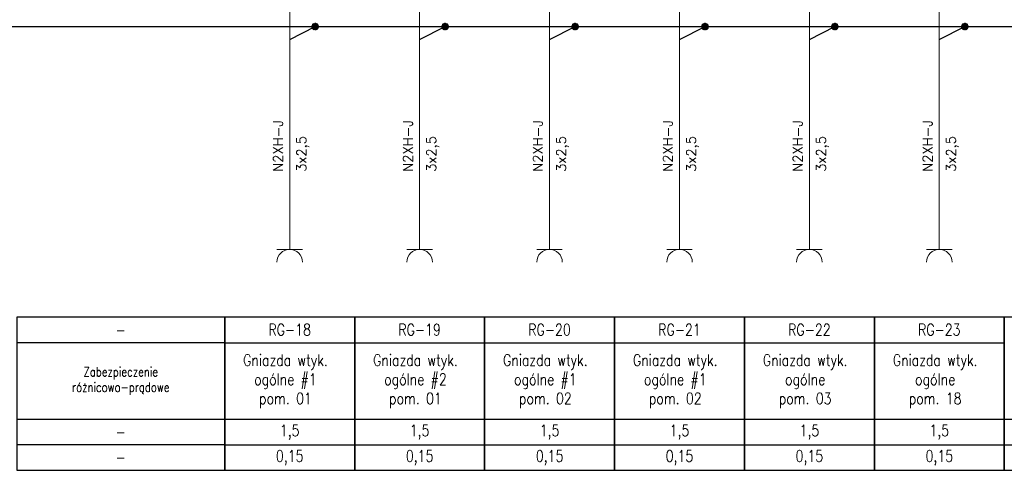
# Model space of a CAD drawing. Header units: millimetres. Extents: x 2505 to 3495, y 1397 to 1684.
# Tile 44 of 59: x 3145 to 3252, y 1560 to 1608. Entities that reach past the tile are written whole.
import ezdxf
from ezdxf.enums import TextEntityAlignment as Align

# ---------------------------------------------------------------- set-up
doc = ezdxf.new("R2010")
doc.units = ezdxf.units.MM
doc.layers.add('E_Opis', color=7, linetype='Continuous')
doc.layers.add('OPIS', color=7, linetype='Continuous')
for name, color, linetype, lineweight in [('EB_PRZEWODY', 3, 'Continuous', 20), ('PRZEWODY', 3, 'Continuous', 20), ('SYMBOL', 3, 'Continuous', 20), ('SZYNY', 1, 'Continuous', 40)]:
    doc.layers.add(name, color=color, linetype=linetype, lineweight=lineweight)
doc.styles.add('SIMPLEX', font='simplex.shx', dxfattribs={"width": 0.8})

# ---------------------------------------------------------------- blocks, each defined once
blk = doc.blocks.new('GNIAZDO')
for p, q in [((0, -2), (0, 0)), ((-2, -2), (2, -2))]:
    blk.add_line(p, q)
blk.add_arc((0, -4), 2, 0, 180)
blk = doc.blocks.new('*U79')
for p, q in [((-0.64, 0.17), (-0.66, 0.02)), ((-0.64, 0.17), (-0.66, 0.02)), ((-0.64, 0), (-0.66, -0.03)), ((-0.6, 0.28), (-0.64, 0.17)), ((-0.6, 0.28), (-0.64, 0.17)), ((-0.6, 0.14), (-0.64, 0.09)), ((-0.6, 0), (-0.64, 0)), ((-0.51, 0.43), (-0.6, 0.28)), ((-0.51, 0.43), (-0.6, 0.28)), ((-0.51, 0.29), (-0.6, 0.19)), ((-0.51, 0.15), (-0.6, 0.1)), ((-0.51, 0.01), (-0.6, 0)), ((-0.4, 0.52), (-0.51, 0.43)), ((-0.4, 0.52), (-0.51, 0.43)), ((-0.4, 0.41), (-0.51, 0.33)), ((-0.4, 0.29), (-0.51, 0.24)), ((-0.4, 0.17), (-0.51, 0.15)), ((-0.4, 0.06), (-0.51, 0.05)), ((-0.27, 0.61), (-0.4, 0.52)), ((-0.27, 0.61), (-0.4, 0.52)), ((-0.27, 0.5), (-0.4, 0.43)), ((-0.27, 0.38), (-0.4, 0.33)), ((-0.27, 0.27), (-0.4, 0.24)), ((-0.27, 0.16), (-0.4, 0.14)), ((-0.27, 0.05), (-0.4, 0.05)), ((-0.27, 0.61), (-0.27, -0.61)), ((-0.27, 0.61), (-0.27, -0.61)), ((-0.1, 0.66), (0.1, 0.66)), ((-0.1, 0.66), (0.1, 0.66)), ((-0.1, -0.66), (-0.1, 0.66)), ((-0.1, 0.66), (-0.1, -0.66)), ((-0.1, 0.56), (0.1, 0.56)), ((-0.1, 0.46), (0.1, 0.46)), ((-0.1, 0.36), (0.1, 0.36)), ((-0.1, 0.26), (0.1, 0.26)), ((-0.1, 0.15), (0.1, 0.15)), ((-0.1, 0.05), (0.1, 0.05)), ((0.1, -0.66), (0.1, 0.66)), ((0.1, 0.66), (0.1, -0.66)), ((0.27, 0.61), (0.27, -0.61)), ((0.27, 0.61), (0.27, -0.61)), ((0.27, 0.61), (0.4, 0.52)), ((0.27, 0.61), (0.4, 0.52)), ((0.27, 0.5), (0.4, 0.43)), ((0.27, 0.38), (0.4, 0.33)), ((0.27, 0.27), (0.4, 0.24)), ((0.27, 0.16), (0.4, 0.14)), ((0.27, 0.05), (0.4, 0.05)), ((0.4, 0.52), (0.51, 0.43)), ((0.4, 0.52), (0.51, 0.43)), ((0.4, 0.41), (0.51, 0.33)), ((0.4, 0.29), (0.51, 0.24)), ((0.4, 0.17), (0.51, 0.15)), ((0.4, 0.06), (0.51, 0.05)), ((0.51, 0.43), (0.6, 0.28)), ((0.51, 0.43), (0.6, 0.28)), ((0.51, 0.29), (0.6, 0.19)), ((0.51, 0.15), (0.6, 0.1)), ((0.51, 0.01), (0.6, 0)), ((0.6, 0.28), (0.64, 0.17)), ((0.6, 0.28), (0.64, 0.17)), ((0.6, 0.14), (0.64, 0.09)), ((0.6, 0), (0.64, 0)), ((0.64, 0.17), (0.66, 0.02)), ((0.64, 0.17), (0.66, 0.02)), ((0.64, 0), (0.66, -0.03)), ((-0.65, -0.08), (-0.64, -0.17)), ((-0.64, -0.17), (-0.65, -0.08)), ((-0.6, -0.14), (-0.64, -0.08)), ((-0.64, -0.17), (-0.6, -0.28)), ((-0.6, -0.28), (-0.64, -0.17)), ((-0.51, -0.13), (-0.6, -0.09)), ((-0.51, -0.27), (-0.6, -0.18)), ((-0.6, -0.28), (-0.51, -0.41)), ((-0.51, -0.41), (-0.6, -0.28)), ((-0.4, -0.06), (-0.51, -0.04)), ((-0.4, -0.17), (-0.51, -0.13)), ((-0.4, -0.29), (-0.51, -0.23)), ((-0.4, -0.41), (-0.51, -0.32)), ((-0.51, -0.41), (-0.4, -0.52)), ((-0.4, -0.52), (-0.51, -0.41)), ((-0.27, -0.06), (-0.4, -0.05)), ((-0.27, -0.17), (-0.4, -0.14)), ((-0.27, -0.28), (-0.4, -0.24)), ((-0.27, -0.39), (-0.4, -0.33)), ((-0.27, -0.5), (-0.4, -0.43)), ((-0.4, -0.52), (-0.27, -0.61)), ((-0.27, -0.61), (-0.4, -0.52)), ((-0.1, -0.05), (0.1, -0.05)), ((-0.1, -0.15), (0.1, -0.15)), ((-0.1, -0.26), (0.1, -0.26)), ((-0.1, -0.36), (0.1, -0.36)), ((-0.1, -0.46), (0.1, -0.46)), ((-0.1, -0.56), (0.1, -0.56)), ((0.1, -0.66), (-0.1, -0.66)), ((-0.1, -0.66), (0.1, -0.66)), ((0.27, -0.06), (0.4, -0.05)), ((0.27, -0.17), (0.4, -0.14)), ((0.27, -0.28), (0.4, -0.24)), ((0.27, -0.39), (0.4, -0.33)), ((0.27, -0.5), (0.4, -0.43)), ((0.4, -0.52), (0.27, -0.61)), ((0.27, -0.61), (0.4, -0.52)), ((0.4, -0.06), (0.51, -0.04)), ((0.4, -0.17), (0.51, -0.13)), ((0.4, -0.29), (0.51, -0.23)), ((0.4, -0.41), (0.51, -0.32)), ((0.51, -0.41), (0.4, -0.52)), ((0.4, -0.52), (0.51, -0.41)), ((0.51, -0.13), (0.6, -0.09)), ((0.51, -0.27), (0.6, -0.18)), ((0.6, -0.28), (0.51, -0.41)), ((0.51, -0.41), (0.6, -0.28)), ((0.6, -0.14), (0.64, -0.08)), ((0.64, -0.17), (0.6, -0.28)), ((0.6, -0.28), (0.64, -0.17)), ((0.65, -0.08), (0.64, -0.17)), ((0.64, -0.17), (0.65, -0.08))]:
    blk.add_line(p, q)
at = {"ltscale": 5}
blk.add_line((0.66, 0.02), (0.66, -0.08), dxfattribs=at)
blk.add_point((0, 0))
blk = doc.blocks.new('*U89')
for p, q in [((-0.64, 0.17), (-0.66, 0.02)), ((-0.64, 0.17), (-0.66, 0.02)), ((-0.64, 0), (-0.66, -0.03)), ((-0.6, 0.28), (-0.64, 0.17)), ((-0.6, 0.28), (-0.64, 0.17)), ((-0.6, 0.14), (-0.64, 0.09)), ((-0.6, 0), (-0.64, 0)), ((-0.51, 0.43), (-0.6, 0.28)), ((-0.51, 0.43), (-0.6, 0.28)), ((-0.51, 0.29), (-0.6, 0.19)), ((-0.51, 0.15), (-0.6, 0.1)), ((-0.51, 0.01), (-0.6, 0)), ((-0.4, 0.52), (-0.51, 0.43)), ((-0.4, 0.52), (-0.51, 0.43)), ((-0.4, 0.41), (-0.51, 0.33)), ((-0.4, 0.29), (-0.51, 0.24)), ((-0.4, 0.17), (-0.51, 0.15)), ((-0.4, 0.06), (-0.51, 0.05)), ((-0.27, 0.61), (-0.4, 0.52)), ((-0.27, 0.61), (-0.4, 0.52)), ((-0.27, 0.5), (-0.4, 0.43)), ((-0.27, 0.38), (-0.4, 0.33)), ((-0.27, 0.27), (-0.4, 0.24)), ((-0.27, 0.16), (-0.4, 0.14)), ((-0.27, 0.05), (-0.4, 0.05)), ((-0.27, 0.61), (-0.27, -0.61)), ((-0.27, 0.61), (-0.27, -0.61)), ((-0.1, 0.66), (0.1, 0.66)), ((-0.1, 0.66), (0.1, 0.66)), ((-0.1, -0.66), (-0.1, 0.66)), ((-0.1, 0.66), (-0.1, -0.66)), ((-0.1, 0.56), (0.1, 0.56)), ((-0.1, 0.46), (0.1, 0.46)), ((-0.1, 0.36), (0.1, 0.36)), ((-0.1, 0.26), (0.1, 0.26)), ((-0.1, 0.15), (0.1, 0.15)), ((-0.1, 0.05), (0.1, 0.05)), ((0.1, -0.66), (0.1, 0.66)), ((0.1, 0.66), (0.1, -0.66)), ((0.27, 0.61), (0.27, -0.61)), ((0.27, 0.61), (0.27, -0.61)), ((0.27, 0.61), (0.4, 0.52)), ((0.27, 0.61), (0.4, 0.52)), ((0.27, 0.5), (0.4, 0.43)), ((0.27, 0.38), (0.4, 0.33)), ((0.27, 0.27), (0.4, 0.24)), ((0.27, 0.16), (0.4, 0.14)), ((0.27, 0.05), (0.4, 0.05)), ((0.4, 0.52), (0.51, 0.43)), ((0.4, 0.52), (0.51, 0.43)), ((0.4, 0.41), (0.51, 0.33)), ((0.4, 0.29), (0.51, 0.24)), ((0.4, 0.17), (0.51, 0.15)), ((0.4, 0.06), (0.51, 0.05)), ((0.51, 0.43), (0.6, 0.28)), ((0.51, 0.43), (0.6, 0.28)), ((0.51, 0.29), (0.6, 0.19)), ((0.51, 0.15), (0.6, 0.1)), ((0.51, 0.01), (0.6, 0)), ((0.6, 0.28), (0.64, 0.17)), ((0.6, 0.28), (0.64, 0.17)), ((0.6, 0.14), (0.64, 0.09)), ((0.6, 0), (0.64, 0)), ((0.64, 0.17), (0.66, 0.02)), ((0.64, 0.17), (0.66, 0.02)), ((0.64, 0), (0.66, -0.03)), ((-0.65, -0.08), (-0.64, -0.17)), ((-0.64, -0.17), (-0.65, -0.08)), ((-0.6, -0.14), (-0.64, -0.08)), ((-0.64, -0.17), (-0.6, -0.28)), ((-0.6, -0.28), (-0.64, -0.17)), ((-0.51, -0.13), (-0.6, -0.09)), ((-0.51, -0.27), (-0.6, -0.18)), ((-0.6, -0.28), (-0.51, -0.41)), ((-0.51, -0.41), (-0.6, -0.28)), ((-0.4, -0.06), (-0.51, -0.04)), ((-0.4, -0.17), (-0.51, -0.13)), ((-0.4, -0.29), (-0.51, -0.23)), ((-0.4, -0.41), (-0.51, -0.32)), ((-0.51, -0.41), (-0.4, -0.52)), ((-0.4, -0.52), (-0.51, -0.41)), ((-0.27, -0.06), (-0.4, -0.05)), ((-0.27, -0.17), (-0.4, -0.14)), ((-0.27, -0.28), (-0.4, -0.24)), ((-0.27, -0.39), (-0.4, -0.33)), ((-0.27, -0.5), (-0.4, -0.43)), ((-0.4, -0.52), (-0.27, -0.61)), ((-0.27, -0.61), (-0.4, -0.52)), ((-0.1, -0.05), (0.1, -0.05)), ((-0.1, -0.15), (0.1, -0.15)), ((-0.1, -0.26), (0.1, -0.26)), ((-0.1, -0.36), (0.1, -0.36)), ((-0.1, -0.46), (0.1, -0.46)), ((-0.1, -0.56), (0.1, -0.56)), ((0.1, -0.66), (-0.1, -0.66)), ((-0.1, -0.66), (0.1, -0.66)), ((0.27, -0.06), (0.4, -0.05)), ((0.27, -0.17), (0.4, -0.14)), ((0.27, -0.28), (0.4, -0.24)), ((0.27, -0.39), (0.4, -0.33)), ((0.27, -0.5), (0.4, -0.43)), ((0.4, -0.52), (0.27, -0.61)), ((0.27, -0.61), (0.4, -0.52)), ((0.4, -0.06), (0.51, -0.04)), ((0.4, -0.17), (0.51, -0.13)), ((0.4, -0.29), (0.51, -0.23)), ((0.4, -0.41), (0.51, -0.32)), ((0.51, -0.41), (0.4, -0.52)), ((0.4, -0.52), (0.51, -0.41)), ((0.51, -0.13), (0.6, -0.09)), ((0.51, -0.27), (0.6, -0.18)), ((0.6, -0.28), (0.51, -0.41)), ((0.51, -0.41), (0.6, -0.28)), ((0.6, -0.14), (0.64, -0.08)), ((0.64, -0.17), (0.6, -0.28)), ((0.6, -0.28), (0.64, -0.17)), ((0.65, -0.08), (0.64, -0.17)), ((0.64, -0.17), (0.65, -0.08))]:
    blk.add_line(p, q)
at = {"ltscale": 5}
blk.add_line((0.66, 0.02), (0.66, -0.08), dxfattribs=at)
blk.add_point((0, 0))
blk = doc.blocks.new('*U90')
for p, q in [((-0.64, 0.17), (-0.66, 0.02)), ((-0.64, 0.17), (-0.66, 0.02)), ((-0.64, 0), (-0.66, -0.03)), ((-0.6, 0.28), (-0.64, 0.17)), ((-0.6, 0.28), (-0.64, 0.17)), ((-0.6, 0.14), (-0.64, 0.09)), ((-0.6, 0), (-0.64, 0)), ((-0.51, 0.43), (-0.6, 0.28)), ((-0.51, 0.43), (-0.6, 0.28)), ((-0.51, 0.29), (-0.6, 0.19)), ((-0.51, 0.15), (-0.6, 0.1)), ((-0.51, 0.01), (-0.6, 0)), ((-0.4, 0.52), (-0.51, 0.43)), ((-0.4, 0.52), (-0.51, 0.43)), ((-0.4, 0.41), (-0.51, 0.33)), ((-0.4, 0.29), (-0.51, 0.24)), ((-0.4, 0.17), (-0.51, 0.15)), ((-0.4, 0.06), (-0.51, 0.05)), ((-0.27, 0.61), (-0.4, 0.52)), ((-0.27, 0.61), (-0.4, 0.52)), ((-0.27, 0.5), (-0.4, 0.43)), ((-0.27, 0.38), (-0.4, 0.33)), ((-0.27, 0.27), (-0.4, 0.24)), ((-0.27, 0.16), (-0.4, 0.14)), ((-0.27, 0.05), (-0.4, 0.05)), ((-0.27, 0.61), (-0.27, -0.61)), ((-0.27, 0.61), (-0.27, -0.61)), ((-0.1, 0.66), (0.1, 0.66)), ((-0.1, 0.66), (0.1, 0.66)), ((-0.1, -0.66), (-0.1, 0.66)), ((-0.1, 0.66), (-0.1, -0.66)), ((-0.1, 0.56), (0.1, 0.56)), ((-0.1, 0.46), (0.1, 0.46)), ((-0.1, 0.36), (0.1, 0.36)), ((-0.1, 0.26), (0.1, 0.26)), ((-0.1, 0.15), (0.1, 0.15)), ((-0.1, 0.05), (0.1, 0.05)), ((0.1, -0.66), (0.1, 0.66)), ((0.1, 0.66), (0.1, -0.66)), ((0.27, 0.61), (0.27, -0.61)), ((0.27, 0.61), (0.27, -0.61)), ((0.27, 0.61), (0.4, 0.52)), ((0.27, 0.61), (0.4, 0.52)), ((0.27, 0.5), (0.4, 0.43)), ((0.27, 0.38), (0.4, 0.33)), ((0.27, 0.27), (0.4, 0.24)), ((0.27, 0.16), (0.4, 0.14)), ((0.27, 0.05), (0.4, 0.05)), ((0.4, 0.52), (0.51, 0.43)), ((0.4, 0.52), (0.51, 0.43)), ((0.4, 0.41), (0.51, 0.33)), ((0.4, 0.29), (0.51, 0.24)), ((0.4, 0.17), (0.51, 0.15)), ((0.4, 0.06), (0.51, 0.05)), ((0.51, 0.43), (0.6, 0.28)), ((0.51, 0.43), (0.6, 0.28)), ((0.51, 0.29), (0.6, 0.19)), ((0.51, 0.15), (0.6, 0.1)), ((0.51, 0.01), (0.6, 0)), ((0.6, 0.28), (0.64, 0.17)), ((0.6, 0.28), (0.64, 0.17)), ((0.6, 0.14), (0.64, 0.09)), ((0.6, 0), (0.64, 0)), ((0.64, 0.17), (0.66, 0.02)), ((0.64, 0.17), (0.66, 0.02)), ((0.64, 0), (0.66, -0.03)), ((-0.65, -0.08), (-0.64, -0.17)), ((-0.64, -0.17), (-0.65, -0.08)), ((-0.6, -0.14), (-0.64, -0.08)), ((-0.64, -0.17), (-0.6, -0.28)), ((-0.6, -0.28), (-0.64, -0.17)), ((-0.51, -0.13), (-0.6, -0.09)), ((-0.51, -0.27), (-0.6, -0.18)), ((-0.6, -0.28), (-0.51, -0.41)), ((-0.51, -0.41), (-0.6, -0.28)), ((-0.4, -0.06), (-0.51, -0.04)), ((-0.4, -0.17), (-0.51, -0.13)), ((-0.4, -0.29), (-0.51, -0.23)), ((-0.4, -0.41), (-0.51, -0.32)), ((-0.51, -0.41), (-0.4, -0.52)), ((-0.4, -0.52), (-0.51, -0.41)), ((-0.27, -0.06), (-0.4, -0.05)), ((-0.27, -0.17), (-0.4, -0.14)), ((-0.27, -0.28), (-0.4, -0.24)), ((-0.27, -0.39), (-0.4, -0.33)), ((-0.27, -0.5), (-0.4, -0.43)), ((-0.4, -0.52), (-0.27, -0.61)), ((-0.27, -0.61), (-0.4, -0.52)), ((-0.1, -0.05), (0.1, -0.05)), ((-0.1, -0.15), (0.1, -0.15)), ((-0.1, -0.26), (0.1, -0.26)), ((-0.1, -0.36), (0.1, -0.36)), ((-0.1, -0.46), (0.1, -0.46)), ((-0.1, -0.56), (0.1, -0.56)), ((0.1, -0.66), (-0.1, -0.66)), ((-0.1, -0.66), (0.1, -0.66)), ((0.27, -0.06), (0.4, -0.05)), ((0.27, -0.17), (0.4, -0.14)), ((0.27, -0.28), (0.4, -0.24)), ((0.27, -0.39), (0.4, -0.33)), ((0.27, -0.5), (0.4, -0.43)), ((0.4, -0.52), (0.27, -0.61)), ((0.27, -0.61), (0.4, -0.52)), ((0.4, -0.06), (0.51, -0.04)), ((0.4, -0.17), (0.51, -0.13)), ((0.4, -0.29), (0.51, -0.23)), ((0.4, -0.41), (0.51, -0.32)), ((0.51, -0.41), (0.4, -0.52)), ((0.4, -0.52), (0.51, -0.41)), ((0.51, -0.13), (0.6, -0.09)), ((0.51, -0.27), (0.6, -0.18)), ((0.6, -0.28), (0.51, -0.41)), ((0.51, -0.41), (0.6, -0.28)), ((0.6, -0.14), (0.64, -0.08)), ((0.64, -0.17), (0.6, -0.28)), ((0.6, -0.28), (0.64, -0.17)), ((0.65, -0.08), (0.64, -0.17)), ((0.64, -0.17), (0.65, -0.08))]:
    blk.add_line(p, q)
at = {"ltscale": 5}
blk.add_line((0.66, 0.02), (0.66, -0.08), dxfattribs=at)
blk.add_point((0, 0))
blk = doc.blocks.new('*U93')
for p, q in [((-0.64, 0.17), (-0.66, 0.02)), ((-0.64, 0.17), (-0.66, 0.02)), ((-0.64, 0), (-0.66, -0.03)), ((-0.6, 0.28), (-0.64, 0.17)), ((-0.6, 0.28), (-0.64, 0.17)), ((-0.6, 0.14), (-0.64, 0.09)), ((-0.6, 0), (-0.64, 0)), ((-0.51, 0.43), (-0.6, 0.28)), ((-0.51, 0.43), (-0.6, 0.28)), ((-0.51, 0.29), (-0.6, 0.19)), ((-0.51, 0.15), (-0.6, 0.1)), ((-0.51, 0.01), (-0.6, 0)), ((-0.4, 0.52), (-0.51, 0.43)), ((-0.4, 0.52), (-0.51, 0.43)), ((-0.4, 0.41), (-0.51, 0.33)), ((-0.4, 0.29), (-0.51, 0.24)), ((-0.4, 0.17), (-0.51, 0.15)), ((-0.4, 0.06), (-0.51, 0.05)), ((-0.27, 0.61), (-0.4, 0.52)), ((-0.27, 0.61), (-0.4, 0.52)), ((-0.27, 0.5), (-0.4, 0.43)), ((-0.27, 0.38), (-0.4, 0.33)), ((-0.27, 0.27), (-0.4, 0.24)), ((-0.27, 0.16), (-0.4, 0.14)), ((-0.27, 0.05), (-0.4, 0.05)), ((-0.27, 0.61), (-0.27, -0.61)), ((-0.27, 0.61), (-0.27, -0.61)), ((-0.1, 0.66), (0.1, 0.66)), ((-0.1, 0.66), (0.1, 0.66)), ((-0.1, -0.66), (-0.1, 0.66)), ((-0.1, 0.66), (-0.1, -0.66)), ((-0.1, 0.56), (0.1, 0.56)), ((-0.1, 0.46), (0.1, 0.46)), ((-0.1, 0.36), (0.1, 0.36)), ((-0.1, 0.26), (0.1, 0.26)), ((-0.1, 0.15), (0.1, 0.15)), ((-0.1, 0.05), (0.1, 0.05)), ((0.1, -0.66), (0.1, 0.66)), ((0.1, 0.66), (0.1, -0.66)), ((0.27, 0.61), (0.27, -0.61)), ((0.27, 0.61), (0.27, -0.61)), ((0.27, 0.61), (0.4, 0.52)), ((0.27, 0.61), (0.4, 0.52)), ((0.27, 0.5), (0.4, 0.43)), ((0.27, 0.38), (0.4, 0.33)), ((0.27, 0.27), (0.4, 0.24)), ((0.27, 0.16), (0.4, 0.14)), ((0.27, 0.05), (0.4, 0.05)), ((0.4, 0.52), (0.51, 0.43)), ((0.4, 0.52), (0.51, 0.43)), ((0.4, 0.41), (0.51, 0.33)), ((0.4, 0.29), (0.51, 0.24)), ((0.4, 0.17), (0.51, 0.15)), ((0.4, 0.06), (0.51, 0.05)), ((0.51, 0.43), (0.6, 0.28)), ((0.51, 0.43), (0.6, 0.28)), ((0.51, 0.29), (0.6, 0.19)), ((0.51, 0.15), (0.6, 0.1)), ((0.51, 0.01), (0.6, 0)), ((0.6, 0.28), (0.64, 0.17)), ((0.6, 0.28), (0.64, 0.17)), ((0.6, 0.14), (0.64, 0.09)), ((0.6, 0), (0.64, 0)), ((0.64, 0.17), (0.66, 0.02)), ((0.64, 0.17), (0.66, 0.02)), ((0.64, 0), (0.66, -0.03)), ((-0.65, -0.08), (-0.64, -0.17)), ((-0.64, -0.17), (-0.65, -0.08)), ((-0.6, -0.14), (-0.64, -0.08)), ((-0.64, -0.17), (-0.6, -0.28)), ((-0.6, -0.28), (-0.64, -0.17)), ((-0.51, -0.13), (-0.6, -0.09)), ((-0.51, -0.27), (-0.6, -0.18)), ((-0.6, -0.28), (-0.51, -0.41)), ((-0.51, -0.41), (-0.6, -0.28)), ((-0.4, -0.06), (-0.51, -0.04)), ((-0.4, -0.17), (-0.51, -0.13)), ((-0.4, -0.29), (-0.51, -0.23)), ((-0.4, -0.41), (-0.51, -0.32)), ((-0.51, -0.41), (-0.4, -0.52)), ((-0.4, -0.52), (-0.51, -0.41)), ((-0.27, -0.06), (-0.4, -0.05)), ((-0.27, -0.17), (-0.4, -0.14)), ((-0.27, -0.28), (-0.4, -0.24)), ((-0.27, -0.39), (-0.4, -0.33)), ((-0.27, -0.5), (-0.4, -0.43)), ((-0.4, -0.52), (-0.27, -0.61)), ((-0.27, -0.61), (-0.4, -0.52)), ((-0.1, -0.05), (0.1, -0.05)), ((-0.1, -0.15), (0.1, -0.15)), ((-0.1, -0.26), (0.1, -0.26)), ((-0.1, -0.36), (0.1, -0.36)), ((-0.1, -0.46), (0.1, -0.46)), ((-0.1, -0.56), (0.1, -0.56)), ((0.1, -0.66), (-0.1, -0.66)), ((-0.1, -0.66), (0.1, -0.66)), ((0.27, -0.06), (0.4, -0.05)), ((0.27, -0.17), (0.4, -0.14)), ((0.27, -0.28), (0.4, -0.24)), ((0.27, -0.39), (0.4, -0.33)), ((0.27, -0.5), (0.4, -0.43)), ((0.4, -0.52), (0.27, -0.61)), ((0.27, -0.61), (0.4, -0.52)), ((0.4, -0.06), (0.51, -0.04)), ((0.4, -0.17), (0.51, -0.13)), ((0.4, -0.29), (0.51, -0.23)), ((0.4, -0.41), (0.51, -0.32)), ((0.51, -0.41), (0.4, -0.52)), ((0.4, -0.52), (0.51, -0.41)), ((0.51, -0.13), (0.6, -0.09)), ((0.51, -0.27), (0.6, -0.18)), ((0.6, -0.28), (0.51, -0.41)), ((0.51, -0.41), (0.6, -0.28)), ((0.6, -0.14), (0.64, -0.08)), ((0.64, -0.17), (0.6, -0.28)), ((0.6, -0.28), (0.64, -0.17)), ((0.65, -0.08), (0.64, -0.17)), ((0.64, -0.17), (0.65, -0.08))]:
    blk.add_line(p, q)
at = {"ltscale": 5}
blk.add_line((0.66, 0.02), (0.66, -0.08), dxfattribs=at)
blk.add_point((0, 0))
blk = doc.blocks.new('*U95')
for p, q in [((-0.64, 0.17), (-0.66, 0.02)), ((-0.64, 0.17), (-0.66, 0.02)), ((-0.64, 0), (-0.66, -0.03)), ((-0.6, 0.28), (-0.64, 0.17)), ((-0.6, 0.28), (-0.64, 0.17)), ((-0.6, 0.14), (-0.64, 0.09)), ((-0.6, 0), (-0.64, 0)), ((-0.51, 0.43), (-0.6, 0.28)), ((-0.51, 0.43), (-0.6, 0.28)), ((-0.51, 0.29), (-0.6, 0.19)), ((-0.51, 0.15), (-0.6, 0.1)), ((-0.51, 0.01), (-0.6, 0)), ((-0.4, 0.52), (-0.51, 0.43)), ((-0.4, 0.52), (-0.51, 0.43)), ((-0.4, 0.41), (-0.51, 0.33)), ((-0.4, 0.29), (-0.51, 0.24)), ((-0.4, 0.17), (-0.51, 0.15)), ((-0.4, 0.06), (-0.51, 0.05)), ((-0.27, 0.61), (-0.4, 0.52)), ((-0.27, 0.61), (-0.4, 0.52)), ((-0.27, 0.5), (-0.4, 0.43)), ((-0.27, 0.38), (-0.4, 0.33)), ((-0.27, 0.27), (-0.4, 0.24)), ((-0.27, 0.16), (-0.4, 0.14)), ((-0.27, 0.05), (-0.4, 0.05)), ((-0.27, 0.61), (-0.27, -0.61)), ((-0.27, 0.61), (-0.27, -0.61)), ((-0.1, 0.66), (0.1, 0.66)), ((-0.1, 0.66), (0.1, 0.66)), ((-0.1, -0.66), (-0.1, 0.66)), ((-0.1, 0.66), (-0.1, -0.66)), ((-0.1, 0.56), (0.1, 0.56)), ((-0.1, 0.46), (0.1, 0.46)), ((-0.1, 0.36), (0.1, 0.36)), ((-0.1, 0.26), (0.1, 0.26)), ((-0.1, 0.15), (0.1, 0.15)), ((-0.1, 0.05), (0.1, 0.05)), ((0.1, -0.66), (0.1, 0.66)), ((0.1, 0.66), (0.1, -0.66)), ((0.27, 0.61), (0.27, -0.61)), ((0.27, 0.61), (0.27, -0.61)), ((0.27, 0.61), (0.4, 0.52)), ((0.27, 0.61), (0.4, 0.52)), ((0.27, 0.5), (0.4, 0.43)), ((0.27, 0.38), (0.4, 0.33)), ((0.27, 0.27), (0.4, 0.24)), ((0.27, 0.16), (0.4, 0.14)), ((0.27, 0.05), (0.4, 0.05)), ((0.4, 0.52), (0.51, 0.43)), ((0.4, 0.52), (0.51, 0.43)), ((0.4, 0.41), (0.51, 0.33)), ((0.4, 0.29), (0.51, 0.24)), ((0.4, 0.17), (0.51, 0.15)), ((0.4, 0.06), (0.51, 0.05)), ((0.51, 0.43), (0.6, 0.28)), ((0.51, 0.43), (0.6, 0.28)), ((0.51, 0.29), (0.6, 0.19)), ((0.51, 0.15), (0.6, 0.1)), ((0.51, 0.01), (0.6, 0)), ((0.6, 0.28), (0.64, 0.17)), ((0.6, 0.28), (0.64, 0.17)), ((0.6, 0.14), (0.64, 0.09)), ((0.6, 0), (0.64, 0)), ((0.64, 0.17), (0.66, 0.02)), ((0.64, 0.17), (0.66, 0.02)), ((0.64, 0), (0.66, -0.03)), ((-0.65, -0.08), (-0.64, -0.17)), ((-0.64, -0.17), (-0.65, -0.08)), ((-0.6, -0.14), (-0.64, -0.08)), ((-0.64, -0.17), (-0.6, -0.28)), ((-0.6, -0.28), (-0.64, -0.17)), ((-0.51, -0.13), (-0.6, -0.09)), ((-0.51, -0.27), (-0.6, -0.18)), ((-0.6, -0.28), (-0.51, -0.41)), ((-0.51, -0.41), (-0.6, -0.28)), ((-0.4, -0.06), (-0.51, -0.04)), ((-0.4, -0.17), (-0.51, -0.13)), ((-0.4, -0.29), (-0.51, -0.23)), ((-0.4, -0.41), (-0.51, -0.32)), ((-0.51, -0.41), (-0.4, -0.52)), ((-0.4, -0.52), (-0.51, -0.41)), ((-0.27, -0.06), (-0.4, -0.05)), ((-0.27, -0.17), (-0.4, -0.14)), ((-0.27, -0.28), (-0.4, -0.24)), ((-0.27, -0.39), (-0.4, -0.33)), ((-0.27, -0.5), (-0.4, -0.43)), ((-0.4, -0.52), (-0.27, -0.61)), ((-0.27, -0.61), (-0.4, -0.52)), ((-0.1, -0.05), (0.1, -0.05)), ((-0.1, -0.15), (0.1, -0.15)), ((-0.1, -0.26), (0.1, -0.26)), ((-0.1, -0.36), (0.1, -0.36)), ((-0.1, -0.46), (0.1, -0.46)), ((-0.1, -0.56), (0.1, -0.56)), ((0.1, -0.66), (-0.1, -0.66)), ((-0.1, -0.66), (0.1, -0.66)), ((0.27, -0.06), (0.4, -0.05)), ((0.27, -0.17), (0.4, -0.14)), ((0.27, -0.28), (0.4, -0.24)), ((0.27, -0.39), (0.4, -0.33)), ((0.27, -0.5), (0.4, -0.43)), ((0.4, -0.52), (0.27, -0.61)), ((0.27, -0.61), (0.4, -0.52)), ((0.4, -0.06), (0.51, -0.04)), ((0.4, -0.17), (0.51, -0.13)), ((0.4, -0.29), (0.51, -0.23)), ((0.4, -0.41), (0.51, -0.32)), ((0.51, -0.41), (0.4, -0.52)), ((0.4, -0.52), (0.51, -0.41)), ((0.51, -0.13), (0.6, -0.09)), ((0.51, -0.27), (0.6, -0.18)), ((0.6, -0.28), (0.51, -0.41)), ((0.51, -0.41), (0.6, -0.28)), ((0.6, -0.14), (0.64, -0.08)), ((0.64, -0.17), (0.6, -0.28)), ((0.6, -0.28), (0.64, -0.17)), ((0.65, -0.08), (0.64, -0.17)), ((0.64, -0.17), (0.65, -0.08))]:
    blk.add_line(p, q)
at = {"ltscale": 5}
blk.add_line((0.66, 0.02), (0.66, -0.08), dxfattribs=at)
blk.add_point((0, 0))
blk = doc.blocks.new('*U97')
for p, q in [((-0.64, 0.17), (-0.66, 0.02)), ((-0.64, 0.17), (-0.66, 0.02)), ((-0.64, 0), (-0.66, -0.03)), ((-0.6, 0.28), (-0.64, 0.17)), ((-0.6, 0.28), (-0.64, 0.17)), ((-0.6, 0.14), (-0.64, 0.09)), ((-0.6, 0), (-0.64, 0)), ((-0.51, 0.43), (-0.6, 0.28)), ((-0.51, 0.43), (-0.6, 0.28)), ((-0.51, 0.29), (-0.6, 0.19)), ((-0.51, 0.15), (-0.6, 0.1)), ((-0.51, 0.01), (-0.6, 0)), ((-0.4, 0.52), (-0.51, 0.43)), ((-0.4, 0.52), (-0.51, 0.43)), ((-0.4, 0.41), (-0.51, 0.33)), ((-0.4, 0.29), (-0.51, 0.24)), ((-0.4, 0.17), (-0.51, 0.15)), ((-0.4, 0.06), (-0.51, 0.05)), ((-0.27, 0.61), (-0.4, 0.52)), ((-0.27, 0.61), (-0.4, 0.52)), ((-0.27, 0.5), (-0.4, 0.43)), ((-0.27, 0.38), (-0.4, 0.33)), ((-0.27, 0.27), (-0.4, 0.24)), ((-0.27, 0.16), (-0.4, 0.14)), ((-0.27, 0.05), (-0.4, 0.05)), ((-0.27, 0.61), (-0.27, -0.61)), ((-0.27, 0.61), (-0.27, -0.61)), ((-0.1, 0.66), (0.1, 0.66)), ((-0.1, 0.66), (0.1, 0.66)), ((-0.1, -0.66), (-0.1, 0.66)), ((-0.1, 0.66), (-0.1, -0.66)), ((-0.1, 0.56), (0.1, 0.56)), ((-0.1, 0.46), (0.1, 0.46)), ((-0.1, 0.36), (0.1, 0.36)), ((-0.1, 0.26), (0.1, 0.26)), ((-0.1, 0.15), (0.1, 0.15)), ((-0.1, 0.05), (0.1, 0.05)), ((0.1, -0.66), (0.1, 0.66)), ((0.1, 0.66), (0.1, -0.66)), ((0.27, 0.61), (0.27, -0.61)), ((0.27, 0.61), (0.27, -0.61)), ((0.27, 0.61), (0.4, 0.52)), ((0.27, 0.61), (0.4, 0.52)), ((0.27, 0.5), (0.4, 0.43)), ((0.27, 0.38), (0.4, 0.33)), ((0.27, 0.27), (0.4, 0.24)), ((0.27, 0.16), (0.4, 0.14)), ((0.27, 0.05), (0.4, 0.05)), ((0.4, 0.52), (0.51, 0.43)), ((0.4, 0.52), (0.51, 0.43)), ((0.4, 0.41), (0.51, 0.33)), ((0.4, 0.29), (0.51, 0.24)), ((0.4, 0.17), (0.51, 0.15)), ((0.4, 0.06), (0.51, 0.05)), ((0.51, 0.43), (0.6, 0.28)), ((0.51, 0.43), (0.6, 0.28)), ((0.51, 0.29), (0.6, 0.19)), ((0.51, 0.15), (0.6, 0.1)), ((0.51, 0.01), (0.6, 0)), ((0.6, 0.28), (0.64, 0.17)), ((0.6, 0.28), (0.64, 0.17)), ((0.6, 0.14), (0.64, 0.09)), ((0.6, 0), (0.64, 0)), ((0.64, 0.17), (0.66, 0.02)), ((0.64, 0.17), (0.66, 0.02)), ((0.64, 0), (0.66, -0.03)), ((-0.65, -0.08), (-0.64, -0.17)), ((-0.64, -0.17), (-0.65, -0.08)), ((-0.6, -0.14), (-0.64, -0.08)), ((-0.64, -0.17), (-0.6, -0.28)), ((-0.6, -0.28), (-0.64, -0.17)), ((-0.51, -0.13), (-0.6, -0.09)), ((-0.51, -0.27), (-0.6, -0.18)), ((-0.6, -0.28), (-0.51, -0.41)), ((-0.51, -0.41), (-0.6, -0.28)), ((-0.4, -0.06), (-0.51, -0.04)), ((-0.4, -0.17), (-0.51, -0.13)), ((-0.4, -0.29), (-0.51, -0.23)), ((-0.4, -0.41), (-0.51, -0.32)), ((-0.51, -0.41), (-0.4, -0.52)), ((-0.4, -0.52), (-0.51, -0.41)), ((-0.27, -0.06), (-0.4, -0.05)), ((-0.27, -0.17), (-0.4, -0.14)), ((-0.27, -0.28), (-0.4, -0.24)), ((-0.27, -0.39), (-0.4, -0.33)), ((-0.27, -0.5), (-0.4, -0.43)), ((-0.4, -0.52), (-0.27, -0.61)), ((-0.27, -0.61), (-0.4, -0.52)), ((-0.1, -0.05), (0.1, -0.05)), ((-0.1, -0.15), (0.1, -0.15)), ((-0.1, -0.26), (0.1, -0.26)), ((-0.1, -0.36), (0.1, -0.36)), ((-0.1, -0.46), (0.1, -0.46)), ((-0.1, -0.56), (0.1, -0.56)), ((0.1, -0.66), (-0.1, -0.66)), ((-0.1, -0.66), (0.1, -0.66)), ((0.27, -0.06), (0.4, -0.05)), ((0.27, -0.17), (0.4, -0.14)), ((0.27, -0.28), (0.4, -0.24)), ((0.27, -0.39), (0.4, -0.33)), ((0.27, -0.5), (0.4, -0.43)), ((0.4, -0.52), (0.27, -0.61)), ((0.27, -0.61), (0.4, -0.52)), ((0.4, -0.06), (0.51, -0.04)), ((0.4, -0.17), (0.51, -0.13)), ((0.4, -0.29), (0.51, -0.23)), ((0.4, -0.41), (0.51, -0.32)), ((0.51, -0.41), (0.4, -0.52)), ((0.4, -0.52), (0.51, -0.41)), ((0.51, -0.13), (0.6, -0.09)), ((0.51, -0.27), (0.6, -0.18)), ((0.6, -0.28), (0.51, -0.41)), ((0.51, -0.41), (0.6, -0.28)), ((0.6, -0.14), (0.64, -0.08)), ((0.64, -0.17), (0.6, -0.28)), ((0.6, -0.28), (0.64, -0.17)), ((0.65, -0.08), (0.64, -0.17)), ((0.64, -0.17), (0.65, -0.08))]:
    blk.add_line(p, q)
at = {"ltscale": 5}
blk.add_line((0.66, 0.02), (0.66, -0.08), dxfattribs=at)
blk.add_point((0, 0))

msp = doc.modelspace()

# ---------------------------------------------------------------- linework, layer by layer
at = {"layer": 'EB_PRZEWODY', "lineweight": -3, "ltscale": 5}
for p, q in [((3173.89, 1606.34), (3176.66, 1607.73)), ((3188, 1606.34), (3190.77, 1607.73)), ((3202.11, 1606.34), (3204.89, 1607.73)), ((3216.23, 1606.34), (3219, 1607.73)), ((3230.34, 1606.34), (3233.11, 1607.73)), ((3244.45, 1606.34), (3247.23, 1607.73))]:
    msp.add_line(p, q, dxfattribs=at)
at = {"layer": 'OPIS'}
for p, q in [((3144.24, 1573.43), (3166.83, 1573.43)), ((3166.83, 1573.42), (3180.95, 1573.42)), ((3180.95, 1573.42), (3195.06, 1573.42)), ((3195.06, 1573.42), (3209.17, 1573.42)), ((3209.17, 1573.42), (3223.28, 1573.42)), ((3223.28, 1573.42), (3237.4, 1573.42)), ((3237.4, 1573.42), (3251.51, 1573.42)), ((3144.24, 1565.12), (3166.83, 1565.12)), ((3166.83, 1565.12), (3180.95, 1565.12)), ((3180.95, 1565.12), (3195.06, 1565.12)), ((3195.06, 1565.12), (3209.17, 1565.12)), ((3209.17, 1565.12), (3223.28, 1565.12)), ((3223.28, 1565.12), (3237.4, 1565.12)), ((3237.4, 1565.12), (3251.51, 1565.12))]:
    msp.add_line(p, q, dxfattribs=at)
at = {"layer": 'OPIS', "lineweight": -3}
msp.add_line((3251.51, 1565.12), (3270.5, 1565.12), dxfattribs=at)
at = {"layer": 'OPIS', "ltscale": 5}
for p, q in [((3166.83, 1562.34), (3144.24, 1562.34)), ((3166.83, 1562.34), (3180.95, 1562.34)), ((3180.95, 1562.34), (3195.06, 1562.34)), ((3195.06, 1562.34), (3209.17, 1562.34)), ((3209.17, 1562.34), (3223.28, 1562.34)), ((3223.28, 1562.34), (3237.4, 1562.34)), ((3237.4, 1562.34), (3251.51, 1562.34))]:
    msp.add_line(p, q, dxfattribs=at)
at = {"layer": 'OPIS', "lineweight": -3, "ltscale": 5}
msp.add_line((3251.51, 1562.34), (3270.5, 1562.34), dxfattribs=at)
at = {"layer": 'OPIS'}
for points in [[(3144.24, 1559.57), (3166.83, 1559.57), (3166.83, 1576.2), (3144.24, 1576.2)], [(3166.83, 1559.57), (3180.95, 1559.57), (3180.95, 1576.2), (3166.83, 1576.2)], [(3180.95, 1559.57), (3195.06, 1559.57), (3195.06, 1576.2), (3180.95, 1576.2)], [(3195.06, 1559.57), (3209.17, 1559.57), (3209.17, 1576.2), (3195.06, 1576.2)], [(3209.17, 1559.57), (3223.28, 1559.57), (3223.28, 1576.2), (3209.17, 1576.2)], [(3223.28, 1559.57), (3237.4, 1559.57), (3237.4, 1576.2), (3223.28, 1576.2)], [(3237.4, 1559.57), (3251.51, 1559.57), (3251.51, 1576.2), (3237.4, 1576.2)]]:
    msp.add_lwpolyline(points, close=True, dxfattribs=at)
at = {"layer": 'OPIS', "lineweight": -3}
msp.add_lwpolyline([(3251.51, 1559.57), (3270.5, 1559.57), (3270.5, 1576.2), (3251.51, 1576.2)], close=True, dxfattribs=at)
at = {"layer": 'PRZEWODY'}
for p, q in [((3173.89, 1638.96), (3173.89, 1584.94)), ((3188, 1638.96), (3188, 1584.94)), ((3202.11, 1638.96), (3202.11, 1584.94)), ((3216.23, 1638.96), (3216.23, 1584.94)), ((3230.34, 1638.96), (3230.34, 1584.94)), ((3244.45, 1638.96), (3244.45, 1584.94))]:
    msp.add_line(p, q, dxfattribs=at)
at = {"layer": 'SZYNY', "color": 4, "lineweight": -3}
msp.add_line((2651.38, 1607.73), (3453.73, 1607.73), dxfattribs=at)

# ---------------------------------------------------------------- block references
at = {"layer": 'EB_PRZEWODY', "lineweight": -3, "ltscale": 5, "xscale": 0.5544000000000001, "yscale": 0.5544000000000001, "zscale": 0.5544000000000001}
for name, p in [('*U79', (3176.66, 1607.73)), ('*U89', (3190.77, 1607.73)), ('*U90', (3204.89, 1607.73)), ('*U93', (3219, 1607.73)), ('*U95', (3233.11, 1607.73)), ('*U97', (3247.23, 1607.73))]:
    msp.add_blockref(name, p, dxfattribs=at)
at = {"layer": 'SYMBOL', "xscale": 0.693, "yscale": 0.693, "zscale": 0.693}
for p in [(3173.89, 1584.94), (3188, 1584.94), (3202.11, 1584.94), (3216.23, 1584.94), (3230.34, 1584.94), (3244.45, 1584.94)]:
    msp.add_blockref('GNIAZDO', p, dxfattribs=at)

# ---------------------------------------------------------------- texts
at = {"layer": 'E_Opis', "attachment_point": 5, "style": 'SIMPLEX'}
for s, insert, char_height, width in [('RG-18', (3173.89, 1574.83), 1.247, 14.1127), ('RG-19', (3188, 1574.83), 1.247, 14.1127), ('RG-20', (3202.11, 1574.83), 1.247, 14.1127), ('RG-21', (3216.23, 1574.83), 1.247, 14.1127), ('RG-22', (3230.34, 1574.83), 1.247, 14.1127), ('RG-23', (3244.45, 1574.83), 1.247, 14.1127), ('-', (3155.54, 1574.81), 1.25, 22.595), ('\\pxqc;Zabezpieczenie\\Próżnicowo-prądowe', (3155.54, 1569.26), 1, 22.595), ('\\pxqc;-', (3155.54, 1563.73), 1.247, 22.595), ('\\pxqc;1,5', (3173.89, 1563.71), 1.247, 14.1127), ('\\pxqc;1,5', (3188, 1563.71), 1.247, 14.1127), ('\\pxqc;1,5', (3202.12, 1563.71), 1.247, 14.1127), ('\\pxqc;1,5', (3216.23, 1563.71), 1.247, 14.1127), ('\\pxqc;1,5', (3230.34, 1563.71), 1.247, 14.1127), ('\\pxqc;1,5', (3244.45, 1563.71), 1.247, 14.1127), ('\\pxqc;0,15', (3173.89, 1560.94), 1.247, 14.1127), ('\\pxqc;0,15', (3188, 1560.94), 1.247, 14.1127), ('\\pxqc;0,15', (3202.12, 1560.94), 1.247, 14.1127), ('\\pxqc;0,15', (3216.23, 1560.94), 1.247, 14.1127), ('\\pxqc;0,15', (3230.34, 1560.94), 1.247, 14.1127), ('\\pxqc;0,15', (3244.45, 1560.94), 1.247, 14.1127), ('\\pxqc;-', (3155.54, 1560.96), 1.247, 22.595)]:
    msp.add_mtext(s, dxfattribs=dict(at, insert=insert, char_height=char_height, width=width))
at = {"layer": 'E_Opis', "lineweight": -3, "char_height": 1.2474, "width": 14.7809, "attachment_point": 5, "style": 'SIMPLEX'}
for s, insert in [('Gniazda wtyk.\\Pogólne #1\\Ppom. 01', (3173.43, 1569.24)), ('Gniazda wtyk.\\Pogólne #2\\Ppom.^I01', (3187.55, 1569.24)), ('Gniazda wtyk.\\Pogólne #1\\Ppom.^I02', (3201.66, 1569.24)), ('Gniazda wtyk.\\Pogólne #1\\Ppom.^I02', (3215.77, 1569.24)), ('Gniazda wtyk.\\Pogólne\\Ppom.^I03', (3229.88, 1569.24)), ('Gniazda wtyk.\\Pogólne\\Ppom.^I18', (3244, 1569.24))]:
    msp.add_mtext(s, dxfattribs=dict(at, insert=insert))
at = {"layer": 'OPIS', "style": 'SIMPLEX'}
for p in [(3173.14, 1591.97), (3187.25, 1591.97), (3201.36, 1591.97), (3215.48, 1591.97), (3229.59, 1591.97), (3243.7, 1591.97)]:
    msp.add_text('N2XH-J', height=1.04, rotation=90, dxfattribs=at).set_placement(p)
for p in [(3174.64, 1591.97), (3188.75, 1591.97), (3202.86, 1591.97), (3216.98, 1591.97), (3231.09, 1591.97), (3245.2, 1591.97)]:
    msp.add_text('3x2,5', height=1.04, rotation=90, dxfattribs=at).set_placement(p, align=Align.TOP_LEFT)

doc.saveas('drawing.dxf')
